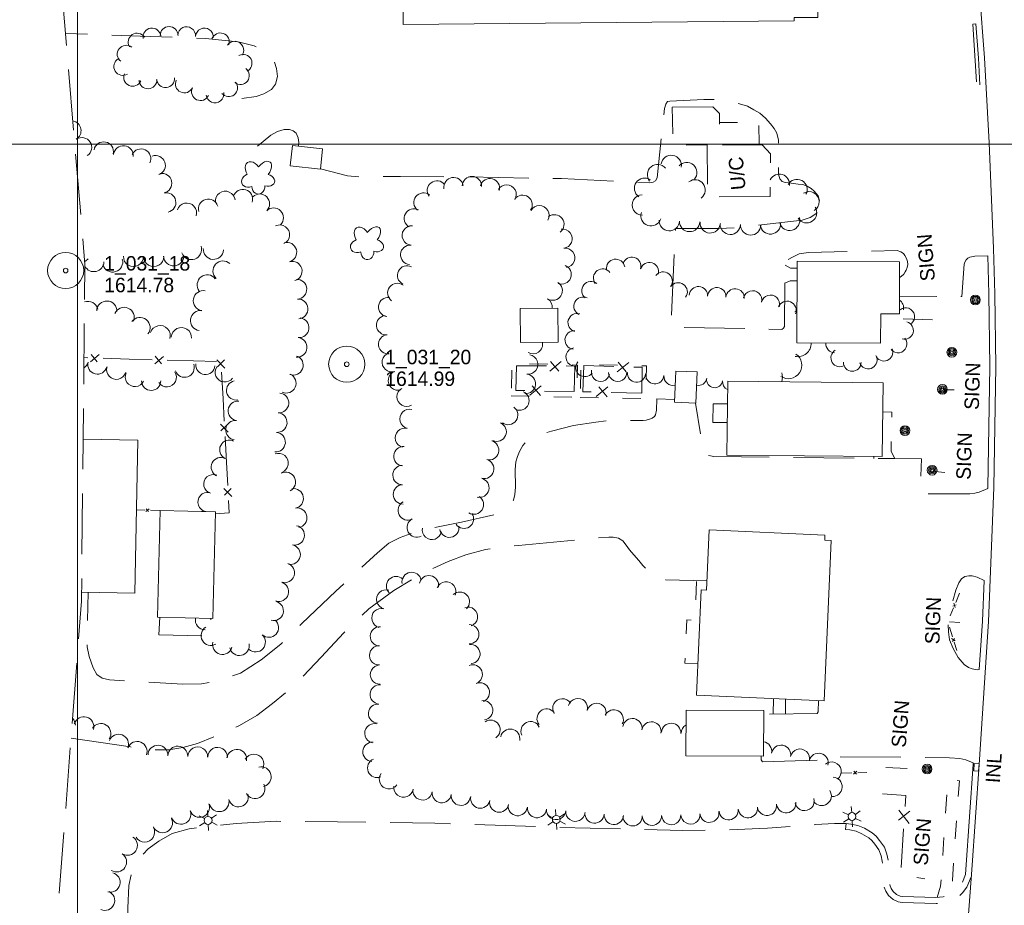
# Model space of a CAD drawing. Header units: feet. Extents: x 386549 to 388819, y 99500 to 101500.
# Tile 3 of 7: x 387476 to 387885, y 100184 to 100552. Entities that reach past the tile are written whole.
import ezdxf
from ezdxf.enums import TextEntityAlignment as Align

# ---------------------------------------------------------------- set-up
doc = ezdxf.new("R2010")
doc.units = ezdxf.units.FT
doc.header["$MEASUREMENT"] = 0
doc.linetypes.add('DGN Style 3', pattern=[35.23527, 25.16805, -10.06722])
doc.linetypes.add('DGN Style 5', pattern=[17.617635, 7.550415, -10.06722])
for name, color, linetype, lineweight in [('E_BLD_Name', 221, 'Continuous', 0), ('E_DWY', 73, 'DGN Style 3', 0), ('E_LAND_Vegetation', 21, 'Continuous', 0), ('E_MAP_GridLines', 251, 'Continuous', 0), ('E_MAP_Limits', 21, 'DGN Style 3', 0), ('E_MAP_PassPoints', 40, 'Continuous', 0), ('E_MISCPROP', 40, 'Continuous', 0), ('E_MISCPROP_HvyDash', 54, 'DGN Style 3', 13), ('E_MISCPROP_HvyLine', 54, 'Continuous', 13), ('E_MISCPROP_Railing', 40, 'Continuous', 0), ('E_PATH_Sidewalk', 73, 'DGN Style 5', 0), ('E_RDWY', 40, 'Continuous', 13)]:
    doc.layers.add(name, color=color, linetype=linetype, lineweight=lineweight)
doc.styles.add('Style-IGR_FONT_0', font='IGR_FONT_0.shx')

# ---------------------------------------------------------------- blocks, each defined once
blk = doc.blocks.new('PP')
at = {"layer": 'E_MAP_PassPoints', "color": 40, "linetype": 'Continuous', "lineweight": 0}
for radius in [7.5, 0.96]:
    blk.add_circle((0, 0), radius, dxfattribs=at)
blk = doc.blocks.new('UCB')
at = {"layer": 'E_BLD_Name', "style": 'Style-IGR_FONT_0'}
blk.add_text('U/C', height=6, rotation=359.9999, dxfattribs=at).set_placement((-7.94, 0), align=Align.MIDDLE_LEFT)
blk = doc.blocks.new('INLT')
at = {"layer": 'E_MISCPROP_Railing', "color": 40, "linetype": 'Continuous', "lineweight": 0, "flags": 128}
blk.add_lwpolyline([(3, -2), (3, 0), (0, 0), (0, -2), (3, -2)], dxfattribs=at)
blk = doc.blocks.new('INL_5')
at = {"layer": 'E_MISCPROP_Railing', "color": 40, "linetype": 'Continuous', "lineweight": 0, "style": 'Style-IGR_FONT_0'}
blk.add_text('INL', height=6, rotation=360, dxfattribs=at).set_placement((-5.79, -2.75))
blk = doc.blocks.new('POLE')
at = {"layer": 'E_MISCPROP', "color": 20, "linetype": 'Continuous', "lineweight": 0}
for radius in [2.02, 1.51, 1.01, 0.504]:
    blk.add_circle((0.03, -0.09), radius, dxfattribs=at)
blk = doc.blocks.new('LTP')
at = {"layer": 'E_MISCPROP', "color": 20, "linetype": 'Continuous', "lineweight": 0}
for p, q in [((-1.61, 0.09), (-4.22, 0.17)), ((-0.78, 1.46), (-1.98, 3.76)), ((0.86, 1.37), (2.22, 3.6)), ((1.66, 0), (4.18, -0.06)), ((-0.86, -1.4), (-2.22, -3.59)), ((0.78, -1.44), (2.02, -3.62))]:
    blk.add_line(p, q, dxfattribs=at)
blk.add_arc((0.02, 0.01), 1.64, 0, 360, dxfattribs=at)
blk = doc.blocks.new('SIGN')
at = {"layer": 'E_MISCPROP', "color": 20, "linetype": 'Continuous', "lineweight": 0, "style": 'Style-IGR_FONT_0'}
blk.add_text('SIGN', height=6, rotation=360, dxfattribs=at).set_placement((0, 0), align=Align.MIDDLE_LEFT)
blk = doc.blocks.new('SIGN_1')
at = {"layer": 'E_MISCPROP', "color": 20, "linetype": 'Continuous', "lineweight": 0, "style": 'Style-IGR_FONT_0'}
blk.add_text('SIGN', height=6, rotation=0, dxfattribs=at).set_placement((0, 0), align=Align.MIDDLE_LEFT)
blk = doc.blocks.new('SIGN_2')
at = {"layer": 'E_MISCPROP', "color": 20, "linetype": 'Continuous', "lineweight": 0, "style": 'Style-IGR_FONT_0'}
blk.add_text('SIGN', height=6, rotation=0, dxfattribs=at).set_placement((0, 0), align=Align.MIDDLE_LEFT)
blk = doc.blocks.new('TREE')
at = {"layer": 'E_LAND_Vegetation', "color": 93, "linetype": 'Continuous', "lineweight": 0}
for centre, major_axis, ratio in [((-1.07, 3.38), (0.91, -3.32), 0.782863), ((2.88, 1.66), (-3.52, -1.95), 0.691916), ((-3.74, -0.07), (3.29, -0.08), 0.832022), ((-1.48, -3.66), (1.2, 3.24), 0.716896), ((2.54, -2.64), (-3.34, 3.06), 0.560249)]:
    blk.add_ellipse(centre, major_axis=major_axis, ratio=ratio, start_param=1.570796, end_param=4.712389, dxfattribs=at)

msp = doc.modelspace()

# ---------------------------------------------------------------- linework, layer by layer
at = {"layer": 'E_DWY', "color": 51, "linetype": 'DGN Style 3', "lineweight": 0, "flags": 128}
for points in [[(387872.94, 100549.85), (387871.69, 100549.69), (387873.28, 100524.54), (387874.6, 100524.61)], [(387568.21, 100518.87), (387574.16, 100519.71), (387577.39, 100520.82), (387580.54, 100522.66), (387582.23, 100524.8), (387583, 100528.02), (387582.68, 100531.32), (387581.57, 100534.46), (387579.65, 100536.71), (387576.92, 100538.88), (387573.32, 100540.78), (387566.68, 100542.4), (387553.23, 100543.72), (387526.02, 100544.81), (387495.07, 100545.86)], [(387807.98, 100476.43), (387807.51, 100478.54), (387805.88, 100480.37), (387804.59, 100481.54), (387802.94, 100482.51), (387801.11, 100483.14), (387799.25, 100483.39), (387796.26, 100483.8), (387793.76, 100484.05), (387792.55, 100484.41), (387791.57, 100485.61), (387791.06, 100487.55), (387791.16, 100498.31), (387791.01, 100501.57), (387790.3, 100504.51), (387789.2, 100506.5), (387787.67, 100508.4), (387785.62, 100510.73), (387783.28, 100512.81), (387780.77, 100514.24), (387778.11, 100515.65), (387774.85, 100516.68), (387771.31, 100517.74), (387768.24, 100518.31), (387764.19, 100518.51), (387760, 100518.49), (387745.95, 100517.73), (387744.99, 100517.59), (387744.28, 100516.55), (387743.76, 100514.68), (387740.6, 100485.95), (387739.96, 100484.76), (387738.95, 100484.12), (387737.31, 100483.86), (387700.92, 100485.67), (387659.47, 100486.36), (387634.18, 100486.55), (387622.57, 100486.46), (387618.08, 100486.32), (387612.09, 100486.76), (387600.91, 100489.69)], [(387574.7, 100499.05), (387580.28, 100503.72), (387583.11, 100505.25), (387585.82, 100506.05), (387587.99, 100505.99), (387589.57, 100505.42), (387590.75, 100504.45), (387591.65, 100502.56), (387591.92, 100500.6), (387591.75, 100499.09)], [(387841.28, 100444.66), (387841.89, 100444.97), (387843.03, 100445.94), (387843.58, 100446.9), (387843.99, 100447.64), (387844.47, 100448.81), (387844.69, 100449.96), (387844.61, 100451.3), (387844.18, 100452.44), (387843.52, 100453.72), (387842.85, 100454.57), (387841.82, 100455.22), (387840.21, 100455.77), (387803.52, 100455.05), (387799.61, 100454.41), (387796.83, 100453.12), (387794.99, 100452.14), (387794.09, 100450.93), (387793.68, 100449.54), (387793.57, 100424.28), (387793.1, 100423.59), (387792.34, 100423.09), (387747.17, 100424.03), (387746.44, 100424.39), (387746.34, 100424.87), (387748.3, 100464.98), (387766.2, 100464.92), (387774.76, 100465.36), (387800.79, 100468.44), (387804.19, 100469.46), (387806.45, 100471.08), (387807.56, 100472.9), (387808.04, 100474.72), (387807.98, 100476.43)], [(387877.85, 100453.59), (387872.46, 100453.43), (387870.4, 100453.07), (387869.58, 100452.61), (387868.94, 100452.01), (387868.39, 100450.99), (387868.1, 100450.11), (387867.07, 100436.68), (387841.24, 100436.84)], [(387747.88, 100394.05), (387740.54, 100394.22), (387740.39, 100389.51), (387740.01, 100387.66), (387739.53, 100386.95), (387738.65, 100386.31), (387737.54, 100385.82), (387736.15, 100385.41), (387734.84, 100385.23), (387724.01, 100385.35), (387719.95, 100385.13), (387715.25, 100384.62), (387705.95, 100383.24), (387696.73, 100380.92), (387691.91, 100379.41), (387688.9, 100378.02), (387686.44, 100376.57), (387684.83, 100374.93), (387683.47, 100372.48), (387682.62, 100370.36), (387682.01, 100368.15), (387681.76, 100364.98), (387681.8, 100357.59), (387681.6, 100354.53), (387680.99, 100352.21), (387680.2, 100350.7), (387679.09, 100349.6), (387677.4, 100348.23), (387675.09, 100347.01), (387672.9, 100346.19), (387659.4, 100343.08), (387644.78, 100340.19), (387638.61, 100338.39), (387634.02, 100336.68), (387629.23, 100334.35), (387624.63, 100330.43), (387607.34, 100314.54), (387593.23, 100301.05), (387584.44, 100292.54), (387576.29, 100286.02), (387567.77, 100280.51), (387559.76, 100277.7), (387551.48, 100275.97), (387543.76, 100275.95), (387523.9, 100277.03), (387513.35, 100277.62), (387510.24, 100278.43), (387508.11, 100279.94), (387506.53, 100282.66), (387504.91, 100287.41), (387504.03, 100291.41), (387503.93, 100295.38), (387504.49, 100313.99)], [(387877.92, 100357.08), (387874.26, 100355.57), (387872.53, 100355.13), (387870.47, 100354.83), (387851.04, 100354.79), (387850.25, 100355.04), (387850, 100355.9), (387850.36, 100369.4), (387839.27, 100369.45), (387764.13, 100370.32), (387762.73, 100370.57), (387761.88, 100370.76), (387761.05, 100371.35), (387760.27, 100372.65), (387759.49, 100374.4), (387756.59, 100392.51)], [(387497.36, 100253.49), (387522.08, 100249.82), (387532.41, 100248.65), (387537.98, 100248.69), (387543.74, 100249.63), (387549.81, 100251.31), (387557.52, 100254.37), (387567.31, 100258.73), (387574.42, 100262.83), (387581.01, 100267.82), (387590.51, 100275.79), (387601.19, 100287.07), (387610.64, 100297.25), (387620.96, 100307.12), (387631.38, 100314.69), (387641.75, 100321.09), (387653.89, 100326.83), (387661.25, 100329.52), (387669.43, 100331.74), (387683.11, 100333.49), (387707.23, 100335.79), (387720.53, 100336.9), (387722.41, 100336.91), (387724.61, 100336.4), (387726.37, 100335.3), (387727.75, 100333.56), (387729.15, 100331.6), (387730.95, 100329.51), (387733, 100327.16), (387734.73, 100325.18), (387736.41, 100323.24), (387738.07, 100321.41), (387739.79, 100320.14), (387741.27, 100319.68), (387744.3, 100319.14), (387761.33, 100318.79)], [(387874.38, 100281.96), (387873.59, 100281.78), (387871.45, 100282.19), (387869.9, 100282.81), (387868.08, 100284.02), (387865.54, 100286.92), (387863.52, 100290.7), (387862.02, 100294.31), (387861.59, 100297.58), (387861.51, 100300.77), (387861.97, 100304.62), (387863.13, 100309.76), (387864.57, 100314.92), (387865.83, 100317.91), (387866.99, 100319.62), (387868.39, 100320.58), (387869.96, 100320.9), (387871.4, 100320.87), (387873.5, 100320.24), (387876.4, 100318.92)], [(387807.66, 100269.08), (387807.54, 100264.43), (387807.05, 100263.78), (387784.89, 100263.44)], [(387783.76, 100245.96), (387783.83, 100244.56), (387784.36, 100243.62), (387807.75, 100244.36), (387809.17, 100245), (387810.09, 100245.86), (387862.06, 100245.36), (387866.34, 100245.06), (387868.82, 100244.52), (387871.8, 100243.28)], [(387481.64, 100046.3), (387487.47, 100048.04), (387492.64, 100050.21), (387496.36, 100052.3), (387499.72, 100055.17), (387503.14, 100059.56), (387505.56, 100063.93), (387509.65, 100074.27), (387513.76, 100085.99), (387517.39, 100097.37), (387518.81, 100104.48), (387520, 100114.9), (387520.91, 100132.64), (387521.32, 100159.54), (387520.97, 100182.89), (387521.38, 100192.3), (387522.48, 100197.48), (387525.62, 100203.38), (387529.43, 100207.59), (387533.77, 100210.76), (387539.35, 100213.91), (387546.43, 100215.82), (387554.1, 100216.85), (387565.96, 100218.12), (387582.51, 100218.98), (387608.02, 100218.74), (387648.36, 100218.24), (387697.18, 100216.52), (387751.33, 100215.23), (387768.23, 100215.33), (387786.45, 100216.2), (387806.43, 100217.6), (387814.23, 100218.05), (387819.08, 100218.07)], [(387819.08, 100218.07), (387818.83, 100215.58), (387820.66, 100215.4), (387823.2, 100214.84), (387825.56, 100213.85), (387828.46, 100212.18), (387829.81, 100211.03), (387831.01, 100209.53), (387832.73, 100207.13), (387833.62, 100204.66), (387834.1, 100202.5), (387834.42, 100199.94), (387834.66, 100197.51), (387834.54, 100194.61), (387834.72, 100192.17), (387835.53, 100189.98), (387836.7, 100188.17), (387838.62, 100186.53), (387840.69, 100185.59), (387842.29, 100185.24), (387856.46, 100184.89), (387859.76, 100185.16), (387862.82, 100185.87), (387865.19, 100187.14), (387867.44, 100189.27), (387869.21, 100191.72), (387870.94, 100195.93)], [(387819.08, 100218.07), (387821.06, 100217.87), (387823.95, 100217.23), (387826.68, 100216.1), (387829.91, 100214.23), (387831.61, 100212.78), (387833, 100211.04), (387834.96, 100208.31), (387836.02, 100205.36), (387836.56, 100202.93), (387836.91, 100200.21), (387837.16, 100197.58), (387837.05, 100194.65), (387837.19, 100192.7), (387837.78, 100191.1), (387838.6, 100189.83), (387839.98, 100188.66), (387841.48, 100187.97), (387842.59, 100187.73), (387856.39, 100187.4), (387859.37, 100187.64), (387861.93, 100188.23), (387863.71, 100189.19), (387865.55, 100190.93), (387867.01, 100192.94), (387868.63, 100196.88)]]:
    msp.add_lwpolyline(points, dxfattribs=at)
at = {"layer": 'E_LAND_Vegetation', "color": 93, "linetype": 'Continuous', "lineweight": 0}
for centre, radius, start, end in [((387530.95, 100544.38), 3.71, 8.4245, 188.4245), ((387538.08, 100545.02), 3.71, 0.6225, 180.6225), ((387545.33, 100544.93), 3.71, 355.6273, 175.6273), ((387552.72, 100544.36), 3.71, 355.6273, 175.6273), ((387524.78, 100542.27), 3.71, 32.7605, 212.7605), ((387559.34, 100542.37), 3.71, 340.2662, 160.2662), ((387520.26, 100537.25), 3.71, 52.198, 232.198), ((387565.33, 100538.91), 3.71, 325.6579, 145.6579), ((387568.78, 100533.49), 3.71, 297.2645, 117.2645), ((387518.86, 100532.19), 3.71, 121.3307, 301.3307), ((387522.93, 100527.69), 3.71, 156.4147, 336.4147), ((387536.59, 100527.12), 3.71, 185.468, 5.468), ((387567.66, 100528.38), 3.71, 231.4722, 51.4722), ((387529.3, 100526.63), 3.71, 182.2798, 2.2798), ((387544.4, 100524.93), 3.71, 154.5861, 334.5861), ((387551.09, 100521.74), 3.71, 154.5861, 334.5861), ((387562.81, 100523.35), 3.71, 218.8288, 38.8288), ((387557.14, 100520.81), 3.71, 187.7548, 7.7548), ((387497.45, 100505.53), 4.08, 300.8717, 80.3856), ((387501.87, 100498.59), 4.08, 303.1104, 123.1104), ((387510.91, 100496.81), 4.08, 348.4443, 168.4443), ((387519.08, 100495.23), 4.08, 353.6991, 173.6991), ((387526.43, 100493.88), 4.08, 334.954, 154.954), ((387532.44, 100491.13), 4.08, 289.9582, 109.9582), ((387746.49, 100491.08), 4.23, 350.523, 170.523), ((387740.82, 100487.29), 4.23, 39.1554, 219.1554), ((387752.92, 100488.13), 4.23, 319.1316, 139.1316), ((387535.12, 100483.71), 4.08, 281.9067, 101.9067), ((387663.74, 100482.56), 4.01, 358.2272, 178.2272), ((387791.39, 100483.27), 4.23, 352.538, 153.2393), ((387649.22, 100480.73), 4.01, 36.8887, 216.8887), ((387656.13, 100482.12), 4.01, 9.3288, 189.3288), ((387671.25, 100481.67), 4.01, 345.396, 165.396), ((387678.19, 100479.03), 4.01, 329.269, 149.269), ((387735.42, 100481.62), 4.23, 55.149, 235.149), ((387756.41, 100480.97), 4.23, 307.062, 127.062), ((387798.7, 100481.13), 4.23, 331.7737, 151.7737), ((387536.8, 100475.73), 4.08, 281.9067, 101.9067), ((387561.37, 100476.34), 4.08, 6.3854, 186.3854), ((387568.69, 100477.13), 4.08, 342.7677, 162.7677), ((387575.69, 100475.18), 4.08, 314.8942, 134.8942), ((387643.67, 100475.71), 4.01, 51.5873, 231.5873), ((387684.82, 100474.77), 4.01, 325.2298, 145.2298), ((387734.49, 100474.73), 4.23, 90.6994, 270.6994), ((387803.67, 100476.01), 4.23, 301.4369, 121.4369), ((387545.39, 100471.41), 4.08, 342.3914, 162.3914), ((387554.32, 100473.1), 4.08, 16.1523, 196.1523), ((387691.77, 100470.43), 4.01, 330.2433, 150.2433), ((387581.45, 100469.4), 4.08, 314.8942, 134.8942), ((387639.68, 100469.15), 4.01, 61.4439, 241.4439), ((387698, 100466.68), 4.01, 307.1694, 127.1694), ((387738.14, 100470.25), 4.23, 161.2897, 341.2897), ((387802.7, 100471.5), 4.23, 213.1669, 33.1669), ((387584.01, 100462.35), 4.08, 295.1221, 115.1221), ((387638.8, 100462.05), 4.01, 85.6324, 265.6324), ((387745.71, 100468.21), 4.23, 177.6647, 357.6647), ((387754.16, 100467.86), 4.23, 177.6647, 357.6647), ((387762.66, 100467.28), 4.23, 175.9982, 355.9982), ((387771.02, 100466.69), 4.23, 178.3431, 358.3431), ((387779.48, 100466.44), 4.23, 178.3431, 358.3431), ((387787.67, 100466.86), 4.23, 185.4594, 5.4594), ((387795.64, 100468.34), 4.23, 195.082, 15.082), ((387701.37, 100460.7), 4.01, 277.7888, 97.7888), ((387586.97, 100455.1), 4.08, 285.7659, 105.7659), ((387638.15, 100454.03), 4.01, 85.2274, 265.2274), ((387539.99, 100453.62), 4.2, 182.3392, 2.3392), ((387547.37, 100456.21), 4.2, 199.2962, 19.2962), ((387556.46, 100456.33), 4.2, 175.8436, 355.8436), ((387702.45, 100452.75), 4.01, 277.7888, 97.7888), ((387501.4, 100455.19), 4.2, 292.8114, 317.9742), ((387506.84, 100451.23), 4.2, 208.2564, 358.7496), ((387514.62, 100451.06), 4.2, 196.7723, 16.7723), ((387523.28, 100453.39), 4.2, 179.4999, 359.4999), ((387531.68, 100453.32), 4.2, 179.4999, 359.4999), ((387560.46, 100447.29), 4.2, 46.9621, 226.9621), ((387589.18, 100447.25), 4.08, 285.7659, 105.7659), ((387723.41, 100448.42), 3.81, 8.8323, 188.8323), ((387730.14, 100449.29), 3.81, 343.1775, 163.1775), ((387737.44, 100447.09), 3.81, 343.1775, 163.1775), ((387553.92, 100441.55), 4.2, 37.7412, 217.7412), ((387636.84, 100445.49), 4.01, 63.3372, 243.3372), ((387701.01, 100445.9), 4.01, 248.1197, 68.1197), ((387718.01, 100444.41), 3.81, 36.8912, 216.8912), ((387743.15, 100443.13), 3.81, 322.9564, 142.9564), ((387591.13, 100439.75), 4.08, 273.3989, 93.3989), ((387632.8, 100438.22), 4.01, 53.8332, 233.8332), ((387697.29, 100439.16), 4.01, 238.6843, 58.6843), ((387713.21, 100439.14), 3.81, 51.4062, 231.4062), ((387749.38, 100438.66), 3.81, 324.4925, 144.4925), ((387552.31, 100434.96), 4.2, 79.3709, 259.3709), ((387757.8, 100437.06), 3.81, 356.7195, 176.7195), ((387765.42, 100436.63), 3.81, 356.7195, 176.7195), ((387773.01, 100436.15), 3.81, 356.3453, 176.3453), ((387780.26, 100435.33), 3.81, 346.3452, 166.3452), ((387504.4, 100430.53), 4.2, 13.8585, 109.6821), ((387512.23, 100430.64), 4.2, 358.3424, 178.3424), ((387591.61, 100431.6), 4.08, 273.3989, 93.3989), ((387629, 100432.38), 4.01, 82.8262, 262.8262), ((387693.12, 100432.31), 4.01, 354.2948, 58.6843), ((387709.88, 100432.71), 3.81, 63.4564, 243.4564), ((387787.67, 100433.53), 3.81, 346.3452, 166.3452), ((387794.56, 100430.98), 3.81, 337.9102, 157.9102), ((387839.25, 100432.12), 3.69, 346.605, 57.505), ((387519.42, 100428.05), 4.2, 337.7798, 157.7798), ((387551.15, 100426.73), 4.2, 82.1704, 262.1704), ((387707.44, 100425.86), 3.81, 73.8455, 253.8455), ((387800.61, 100427.74), 3.81, 119.8766, 136.6479), ((387843.85, 100428.38), 3.69, 309.1595, 129.1595), ((387525.98, 100423.82), 4.2, 322.104, 142.104), ((387592.03, 100423.76), 4.08, 264.2737, 84.2737), ((387628.15, 100424.85), 4.01, 96.0852, 276.0852), ((387843.32, 100422.7), 3.69, 254.0112, 74.0112), ((387534.37, 100420.49), 4.2, 342.6791, 162.6791), ((387543.18, 100419.66), 4.2, 356.4884, 176.4884), ((387706.19, 100418.7), 3.81, 84.5806, 264.5806), ((387591.22, 100415.64), 4.08, 264.2737, 84.2737), ((387629.01, 100416.87), 4.01, 96.0852, 276.0852), ((387689.1, 100416.94), 4.01, 240.0986, 11.1099), ((387799.02, 100417.34), 5.59, 258.6931, 1.1293), ((387814.39, 100417.05), 3.69, 174.2526, 267.5251), ((387840.62, 100417.05), 3.69, 219.6814, 39.6814), ((387630.5, 100409.44), 4.01, 108.5556, 288.5556), ((387706.58, 100411.61), 3.81, 99.3604, 279.3604), ((387816.49, 100411.28), 3.69, 120.6581, 300.6581), ((387834.79, 100413.65), 3.69, 201.4112, 21.4112), ((387500.53, 100410.4), 4.01, 302.6776, 346.4369), ((387508.32, 100408.52), 4.01, 166.4369, 346.4369), ((387553.09, 100408.38), 4.01, 173.9473, 353.9473), ((387589.66, 100408.22), 4.08, 248.9001, 68.9001), ((387687.15, 100408.54), 4.01, 261.4226, 81.4226), ((387710.69, 100407.3), 3.81, 142.104, 322.104), ((387795.11, 100408.22), 5.59, 235.6579, 55.6579), ((387821.64, 100409.41), 3.69, 179.4607, 359.4607), ((387828.26, 100410.41), 3.69, 199.0884, 19.0884), ((387516.15, 100406.36), 4.01, 162.9171, 342.9171), ((387523.87, 100403.36), 4.01, 154.3294, 334.3294), ((387537.1, 100403.24), 4.01, 213.9035, 33.9035), ((387544.51, 100407.22), 4.01, 200.046, 20.046), ((387561.23, 100405.24), 4.01, 142.6966, 322.6966), ((387633.05, 100401.84), 4.01, 108.5556, 288.5556), ((387717.15, 100405.28), 3.81, 166.6608, 346.6608), ((387724.27, 100405.28), 3.81, 181.8336, 1.8336), ((387732.08, 100404.93), 3.81, 175.097, 355.097), ((387787.09, 100403.23), 5.59, 340.3312, 19.4966), ((387530.63, 100401.76), 4.01, 180.6978, 0.6978), ((387565.9, 100397.76), 4.01, 100.9059, 280.9059), ((387586.7, 100400.74), 4.08, 245.5839, 65.5839), ((387686.2, 100400.51), 4.01, 263.2441, 83.2441), ((387739.68, 100404.28), 3.81, 175.097, 355.097), ((387747.28, 100403.63), 3.81, 175.097, 282.6068), ((387757.89, 100403.21), 3.35, 255.4308, 351.7263), ((387764.52, 100402.25), 3.35, 171.7263, 351.7263), ((387771.14, 100401.28), 3.35, 171.7263, 248.3694), ((387583.65, 100392.55), 4.08, 265.1257, 85.1257), ((387636.67, 100395.11), 4.01, 119.9117, 299.9117), ((387683.48, 100393.53), 4.01, 247.4534, 67.4534), ((387566.55, 100389.27), 4.01, 82.9317, 262.9317), ((387582.95, 100384.43), 4.08, 265.1257, 85.1257), ((387637.89, 100385.93), 4.01, 75.9777, 255.9777), ((387678.83, 100387.54), 4.01, 234.6478, 54.6478), ((387565.57, 100381.32), 4.01, 82.9317, 262.9317), ((387674.04, 100380.62), 4.01, 246.8533, 66.8533), ((387582.26, 100376.29), 4.08, 265.1257, 85.1257), ((387635.95, 100378.14), 4.01, 75.9777, 255.9777), ((387563.08, 100373.17), 4.01, 64.0372, 244.0372), ((387670.94, 100372.94), 4.01, 255.1413, 75.1413), ((387635.29, 100370.45), 4.01, 85.2698, 265.2698), ((387559.55, 100365.96), 4.01, 63.6639, 243.6639), ((387583.45, 100367.59), 4.08, 289.6909, 109.691), ((387668.88, 100365.18), 4.01, 255.1413, 75.1413), ((387586.49, 100359.78), 4.08, 296.7638, 116.7638), ((387634.92, 100362.64), 4.01, 91.3798, 271.3798), ((387556.44, 100358.88), 4.01, 71.8324, 251.8324), ((387666.87, 100357.39), 4.01, 255.8112, 75.8112), ((387589.77, 100352.94), 4.08, 280.1606, 100.1606), ((387635.11, 100354.62), 4.01, 91.3798, 271.3798), ((387554.05, 100351.46), 4.01, 78.7017, 258.7017), ((387664.6, 100350.37), 4.01, 238.0109, 58.0109), ((387552.48, 100343.6), 4.01, 78.7017, 104.5348), ((387591.22, 100344.91), 4.08, 280.1606, 100.1606), ((387637.1, 100347.97), 4.01, 118.0825, 298.0825), ((387640.88, 100340.89), 4.01, 118.0825, 298.0825), ((387660.48, 100344.5), 4.01, 214.3188, 34.3188), ((387590.17, 100337.64), 4.08, 258.0779, 78.0779), ((387647.15, 100339.9), 4.01, 169.1274, 349.1274), ((387654.39, 100340.78), 4.01, 189.6254, 9.6254), ((387588.48, 100329.66), 4.08, 258.0779, 78.0779), ((387586.08, 100322.06), 4.08, 252.2639, 72.2639), ((387632.29, 100316.58), 4.01, 45.5641, 225.5641), ((387638.74, 100318.31), 4.01, 10.2335, 190.2335), ((387645.92, 100316.96), 4.01, 348.9252, 168.9252), ((387583.6, 100314.29), 4.08, 252.2639, 72.2639), ((387628.21, 100311.08), 4.01, 75.235, 255.235), ((387653.06, 100314.35), 4.01, 336.9257, 156.9257), ((387658.76, 100310.12), 4.01, 313.4318, 133.4318), ((387581.44, 100306.32), 4.08, 255.1044, 75.1044), ((387626.17, 100303.32), 4.01, 75.235, 255.235), ((387662.14, 100303.86), 4.01, 290.0857, 110.0857), ((387553.04, 100302.52), 4.08, 169.4616, 269.5154), ((387555.4, 100296.04), 4.08, 120.0555, 300.0555), ((387579.43, 100299.4), 4.08, 228.0705, 48.0705), ((387625.57, 100295.73), 4.01, 87.2531, 267.2531), ((387662.64, 100296.59), 4.01, 269.9364, 89.9364), ((387573.97, 100293.34), 4.08, 228.0705, 48.0705), ((387560.21, 100292.3), 4.08, 164.9076, 344.9076), ((387567.26, 100291.85), 4.08, 191.5542, 11.5542), ((387625.24, 100287.89), 4.01, 92.3838, 272.3838), ((387663.14, 100288.41), 4.01, 275.4643, 95.4643), ((387625.58, 100279.87), 4.01, 92.3838, 272.3838), ((387664.1, 100279.93), 4.01, 291.759, 111.759), ((387625.51, 100271.63), 4.01, 85.2742, 265.2742), ((387667.07, 100272.48), 4.01, 291.759, 111.759), ((387701.29, 100265.86), 4.01, 32.025, 212.025), ((387707.78, 100265.99), 4.01, 345.138, 165.138), ((387624.85, 100263.64), 4.01, 85.2742, 265.2742), ((387668.41, 100265.06), 4.01, 277.8509, 97.8509), ((387715.54, 100263.93), 4.01, 345.138, 165.138), ((387495.05, 100258.84), 4.12, 359.7521, 44.521), ((387502.68, 100258.27), 4.12, 343.8722, 163.8722), ((387694.77, 100261.62), 4.01, 39.1557, 219.1557), ((387722.62, 100261.24), 4.01, 332.8193, 152.8193), ((387730.37, 100257.65), 4.01, 349.8894, 169.8894), ((387509.76, 100255.44), 4.12, 327.6547, 147.6547), ((387623.28, 100255.51), 4.01, 77.0314, 257.0314), ((387671.48, 100256.97), 4.01, 303.2216, 123.2216), ((387688.12, 100256.39), 4.01, 25.2575, 205.2575), ((387738.27, 100256.25), 4.01, 349.8894, 169.8894), ((387746.47, 100255.66), 4.01, 356.1565, 176.1565), ((387754.57, 100255.42), 4.01, 119.3924, 178.62), ((387517.12, 100250.97), 4.12, 338.9002, 158.9002), ((387679.65, 100253.27), 4.01, 349.0052, 169.0052), ((387524.81, 100248), 4.12, 338.9002, 158.9002), ((387533.43, 100246.41), 4.12, 357.3317, 177.3317), ((387541.67, 100246.03), 4.12, 357.3317, 177.3317), ((387549.95, 100245.74), 4.12, 358.7535, 178.7535), ((387558.2, 100245.56), 4.12, 358.7535, 178.7535), ((387622.49, 100247.83), 4.01, 85.8436, 265.8436), ((387784.22, 100248.02), 4.01, 349.5939, 81.3072), ((387792.11, 100246.57), 4.01, 349.5939, 169.5939), ((387566.15, 100244.71), 4.12, 351.6149, 171.6149), ((387573.31, 100242.72), 4.12, 331.0243, 151.0243), ((387799.92, 100244.99), 4.01, 347.8504, 167.8504), ((387807.67, 100243.21), 4.01, 345.8933, 165.8933), ((387576.34, 100237.48), 4.12, 283.5877, 103.5877), ((387624.43, 100241.13), 4.01, 112.9338, 292.9338), ((387813.06, 100239.61), 4.01, 309.8952, 129.8953), ((387629.3, 100236.45), 4.01, 144.476, 324.476), ((387813.47, 100233.31), 4.01, 267.0364, 87.0364), ((387573.77, 100232.51), 4.12, 208.3579, 28.3579), ((387635.36, 100232.96), 4.01, 171.706, 351.706), ((387566.84, 100229.09), 4.12, 193.8274, 13.8274), ((387643.29, 100231.8), 4.01, 171.706, 351.706), ((387651.22, 100230.69), 4.01, 172.299, 352.299), ((387659.17, 100229.61), 4.01, 172.299, 352.299), ((387667.24, 100228.43), 4.01, 168.0458, 348.0458), ((387808.96, 100229.52), 4.01, 214.1722, 34.1722), ((387550.71, 100224.76), 4.12, 200.3971, 20.3971), ((387558.83, 100227.12), 4.12, 193.8274, 13.8274), ((387675.09, 100226.77), 4.01, 168.0458, 348.0458), ((387682.78, 100225.31), 4.01, 174.0442, 354.0442), ((387690.76, 100224.48), 4.01, 174.0442, 354.0442), ((387778.31, 100224.45), 4.01, 186.0799, 6.0799), ((387786.21, 100225.4), 4.01, 188.0648, 8.0648), ((387794.21, 100226.49), 4.01, 186.3728, 6.3728), ((387801.86, 100227.42), 4.01, 195.7662, 15.7662), ((387542.99, 100221.88), 4.12, 200.3971, 20.3971), ((387698.72, 100223.69), 4.01, 174.7513, 354.7513), ((387706.71, 100222.95), 4.01, 174.7513, 354.7513), ((387714.67, 100222.26), 4.01, 175.7083, 355.7083), ((387722.67, 100221.67), 4.01, 175.7083, 355.7083), ((387730.48, 100221.08), 4.01, 181.6866, 1.6865), ((387738.49, 100221.31), 4.01, 181.6866, 1.6865), ((387746.5, 100221.56), 4.01, 182.0587, 2.0587), ((387754.52, 100221.84), 4.01, 182.0587, 2.0587), ((387762.32, 100222.56), 4.01, 187.5328, 7.5328), ((387770.33, 100223.6), 4.01, 186.0799, 6.0799), ((387535.36, 100218.36), 4.12, 204.8623, 24.8623), ((387527.95, 100214.42), 4.12, 209.4955, 29.4955), ((387520.79, 100209.01), 4.12, 237.0288, 57.0288), ((387516.3, 100202.09), 4.12, 237.0288, 57.0288), ((387513.65, 100193.68), 4.12, 255.8096, 75.8096), ((387511.37, 100186.12), 4.12, 246.2138, 66.2138)]:
    msp.add_arc(centre, radius, start, end, dxfattribs=at)
at = {"layer": 'E_MAP_GridLines', "color": 161, "linetype": 'Continuous', "lineweight": 0}
for p, q in [((387500, 99500), (387500, 101500)), ((387000, 100500), (388500, 100500))]:
    msp.add_line(p, q, dxfattribs=at)
at = {"layer": 'E_MAP_Limits', "color": 73, "linetype": 'DGN Style 3', "lineweight": 0, "flags": 128}
msp.add_lwpolyline([(387476.49, 99978.43), (387501.68, 100310.38), (387503.14, 100449.94), (387465.04, 100902.88)], dxfattribs=at)
at = {"layer": 'E_MISCPROP', "color": 20, "linetype": 'Continuous', "lineweight": 0}
for p, q in [((387854.97, 100427.1), (387842.81, 100427.46)), ((387859.39, 100398.04), (387863.97, 100397.97)), ((387856.03, 100364.1), (387860.12, 100363.76)), ((387861.99, 100301.78), (387866.23, 100301.46)), ((387835.53, 100241.31), (387844.43, 100240.93)), ((387848.4, 100195.63), (387851.79, 100195.09))]:
    msp.add_line(p, q, dxfattribs=at)
at = {"layer": 'E_MISCPROP_HvyDash', "color": 241, "linetype": 'DGN Style 3', "lineweight": 13, "flags": 128}
msp.add_lwpolyline([(387746.89, 100515.35), (387763.77, 100515.47), (387766.52, 100512.65), (387766.51, 100499.51), (387784.22, 100499.6), (387787.65, 100495.96), (387787.58, 100478.24), (387761.5, 100478.06), (387761.48, 100499.64), (387747.31, 100499.5)], close=True, dxfattribs=at)
for points in [[(387769.77, 100384.51), (387763.7, 100384.47), (387763.84, 100392.15), (387769.85, 100392.15)], [(387534.28, 100303.62), (387533.84, 100296.32), (387555.1, 100295.87), (387555.39, 100303.11)]]:
    msp.add_lwpolyline(points, dxfattribs=at)
at = {"layer": 'E_MISCPROP_HvyLine', "color": 241, "linetype": 'Continuous', "lineweight": 13, "flags": 128}
for points in [[(387634.88, 100584.85), (387634.88, 100584.85), (387797.46, 100586.36), (387797.46, 100586.36), (387797.46, 100585.81), (387797.46, 100585.81), (387807.06, 100585.9), (387807.38, 100552.54), (387807.38, 100552.54), (387797.5, 100552.45), (387797.5, 100552.45), (387797.5, 100552.45), (387797.51, 100551.15), (387635.21, 100549.64), (387635.21, 100549.64), (387635.21, 100549.64)], [(387588.39, 100490.98), (387600.91, 100489.63), (387600.91, 100489.63), (387601.81, 100498.01), (387601.81, 100498.01), (387601.81, 100498.01), (387589.29, 100499.36), (387589.29, 100499.36)], [(387798.8, 100451.36), (387798.8, 100451.36), (387841.31, 100451.16), (387841.31, 100451.16), (387841.2, 100429.55), (387833.48, 100429.58), (387833.48, 100429.58), (387833.48, 100429.58), (387833.42, 100417.31), (387833.42, 100417.31), (387798.64, 100417.48), (387798.64, 100417.48)], [(387699.37, 100431.93), (387699.37, 100431.93), (387683.77, 100431.75), (387683.94, 100417.61), (387683.94, 100417.61), (387699.53, 100417.79), (387699.37, 100431.93)], [(387747.83, 100392.86), (387747.83, 100392.86), (387748.34, 100405.76), (387757.26, 100405.41), (387757.26, 100405.41), (387756.75, 100392.5), (387756.75, 100392.5), (387756.75, 100392.5)], [(387769.94, 100401.58), (387834.41, 100400.92), (387834.1, 100370.3), (387834.1, 100370.3), (387834.1, 100370.3), (387769.63, 100370.96), (387769.63, 100370.96)], [(387534.37, 100347.9), (387533.3, 100303.65), (387533.3, 100303.65), (387556.21, 100303.09), (387557.28, 100347.34), (387557.28, 100347.34), (387557.28, 100347.34)], [(387810, 100268.97), (387810, 100268.97), (387812.94, 100335.48), (387810.19, 100335.6), (387810.19, 100335.6), (387810.28, 100337.77), (387810.28, 100337.77), (387810.28, 100337.77), (387762.26, 100339.89), (387761.16, 100314.94), (387761.16, 100314.94), (387761.16, 100314.94), (387758.97, 100315.03), (387758.97, 100315.03), (387757.05, 100271.31), (387810, 100268.97)], [(387752.64, 100265.16), (387752.64, 100265.16), (387784.9, 100264.98), (387784.9, 100264.98), (387784.79, 100245.95), (387784.79, 100245.95), (387752.53, 100246.13), (387752.64, 100265.16)]]:
    msp.add_lwpolyline(points, close=True, dxfattribs=at)
msp.add_lwpolyline([(387501.72, 100314.04), (387523.85, 100313.63), (387523.85, 100313.63), (387523.85, 100313.63), (387525.04, 100377.13), (387525.04, 100377.13), (387502.38, 100377.56)], dxfattribs=at)
at = {"layer": 'E_MISCPROP_Railing', "color": 40, "linetype": 'Continuous', "lineweight": 0}
for p, q in [((387505.41, 100409.61), (387509.06, 100412.6)), ((387505.66, 100412.71), (387508.25, 100409.59)), ((387532.08, 100408.81), (387535.73, 100411.81)), ((387532.33, 100411.91), (387534.92, 100408.79)), ((387557.92, 100410.4), (387561.21, 100407.02)), ((387561.03, 100410.41), (387558.14, 100407.57)), ((387696.12, 100405.76), (387700.8, 100409.79)), ((387696.36, 100409.82), (387699.84, 100405.82)), ((387724.11, 100405.49), (387728.89, 100409.41)), ((387724.44, 100409.54), (387727.83, 100405.46)), ((387692.47, 100399.69), (387687.78, 100395.78)), ((387692.17, 100395.69), (387688.79, 100399.69)), ((387720.19, 100399.2), (387715.38, 100395.19)), ((387719.88, 100395.09), (387716.42, 100399.2)), ((387559.36, 100383.76), (387562.65, 100380.38)), ((387562.46, 100383.77), (387559.58, 100380.93)), ((387560.79, 100357.12), (387564.08, 100353.74)), ((387563.9, 100357.13), (387561.01, 100354.29)), ((387528.42, 100347.49), (387529.77, 100348.59)), ((387528.52, 100348.64), (387529.47, 100347.48)), ((387863.33, 100308.26), (387864.79, 100308.75)), ((387864.39, 100307.75), (387863.84, 100309.45)), ((387864.41, 100293.86), (387862.89, 100294.81)), ((387863.26, 100293.58), (387864.07, 100294.89)), ((387823.47, 100239.81), (387822.11, 100238.56)), ((387823.44, 100238.6), (387822.36, 100239.76)), ((387845.56, 100223.15), (387840.82, 100219.47)), ((387840.99, 100223.68), (387845.25, 100218.13))]:
    msp.add_line(p, q, dxfattribs=at)
at = {"layer": 'E_MISCPROP_Railing', "color": 40, "linetype": 'Continuous', "lineweight": 0, "flags": 128}
for points in [[(387502.74, 100411.36), (387504.35, 100411.31)], [(387510.65, 100411.12), (387521.49, 100410.8)], [(387521.49, 100410.8), (387531.02, 100410.51)], [(387537.32, 100410.32), (387548.15, 100410)], [(387548.15, 100410), (387557.68, 100409.72)], [(387559.86, 100405.31), (387560.45, 100394.48)], [(387685.71, 100397.68), (387681.96, 100397.76), (387682.21, 100408.02)], [(387682.21, 100408.02), (387694.68, 100407.95)], [(387702.92, 100407.9), (387706.47, 100407.88), (387706.18, 100397.25)], [(387713.25, 100397.14), (387709.74, 100397.22), (387710.23, 100408.09)], [(387710.23, 100408.09), (387722.72, 100407.71)], [(387730.97, 100407.47), (387734.48, 100407.36), (387734.27, 100396.66)], [(387706.18, 100397.25), (387693.86, 100397.51)], [(387734.27, 100396.66), (387721.62, 100396.95)], [(387560.45, 100394.48), (387560.96, 100384.96)], [(387561.3, 100378.67), (387561.88, 100367.84)], [(387561.88, 100367.84), (387562.4, 100358.32)], [(387562.74, 100352.03), (387563.01, 100346.96), (387557.26, 100346.59)], [(387524.5, 100348.25), (387528.03, 100348.12)], [(387530.36, 100348.04), (387534.37, 100347.9)], [(387864.58, 100309.81), (387866.19, 100313.6)], [(387862.23, 100304.28), (387863.65, 100307.61)], [(387863.23, 100295.57), (387862.02, 100299.51)], [(387864.99, 100289.81), (387863.93, 100293.27)], [(387821.46, 100239.11), (387817.21, 100238.99)], [(387827.66, 100239.27), (387823.93, 100239.17)], [(387834.25, 100230.44), (387843.84, 100229.68), (387843.55, 100225.17)], [(387842.97, 100215.85), (387841.97, 100199.81)]]:
    msp.add_lwpolyline(points, dxfattribs=at)
at = {"layer": 'E_PATH_Sidewalk', "color": 51, "linetype": 'DGN Style 5', "lineweight": 0, "flags": 128}
for points in [[(387766.52, 100508.93), (387782.86, 100508.97), (387782.94, 100499.6)], [(387798.79, 100448.47), (387795.95, 100448.48), (387793.72, 100449.69)], [(387798.77, 100443.22), (387795.87, 100443.24), (387793.65, 100442.21)], [(387839.31, 100369.45), (387837.79, 100372.39), (387838.04, 100388.75), (387834.29, 100388.84)], [(387830.58, 100369.55), (387830.61, 100370.34)], [(387757.63, 100284.46), (387752.16, 100284.61), (387752.98, 100302.55), (387756.33, 100302.44), (387757.03, 100318.88)], [(387788.92, 100269.9), (387788.87, 100263.5)], [(387793.96, 100269.68), (387793.86, 100263.58)], [(387856.86, 100187.43), (387858.31, 100192.02), (387861.28, 100236.09), (387866.1, 100235.83), (387863.23, 100194.52), (387864.18, 100189.63)]]:
    msp.add_lwpolyline(points, dxfattribs=at)
for points in [[(387680.11, 100395.57), (387707.23, 100394.88), (387707.58, 100408.29), (387680.46, 100408.99)], [(387708.72, 100394.89), (387735.95, 100394.36), (387736.22, 100407.98), (387708.98, 100408.52)]]:
    msp.add_lwpolyline(points, close=True, dxfattribs=at)
at = {"layer": 'E_RDWY', "color": 21, "linetype": 'Continuous', "lineweight": 13, "flags": 128}
for points in [[(387854.51, 99985.55), (387859.54, 100042.38), (387863.29, 100092.95), (387865.16, 100117.52), (387871.29, 100198.85), (387874.26, 100242.49), (387878.22, 100301.85), (387880.44, 100357.46), (387881.18, 100407.65), (387880.87, 100437.87), (387880.25, 100456.58), (387878.46, 100500.44), (387876.48, 100535.71), (387874.48, 100562.96), (387872.09, 100591.16), (387868.27, 100634.71), (387865.37, 100669.59), (387862.64, 100699.57), (387859.34, 100738.63), (387856.17, 100774.49), (387852.17, 100820.42), (387848.64, 100860.9), (387844.74, 100906.24), (387841.29, 100945.55)], [(387874.6, 100524.61), (387873.98, 100535.55), (387872.94, 100549.85)], [(387877.92, 100357.08), (387877.94, 100357.52), (387878.68, 100407.65), (387878.37, 100437.82), (387877.85, 100453.59)], [(387874.38, 100281.96), (387875.72, 100301.98), (387876.4, 100318.92)], [(387868.63, 100196.88), (387868.79, 100199.02), (387871.76, 100242.66), (387871.8, 100243.28)]]:
    msp.add_lwpolyline(points, dxfattribs=at)

# ---------------------------------------------------------------- block references
at = {"layer": 'E_BLD_Name', "xscale": 1.000001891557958, "yscale": 1.000001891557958, "zscale": 1.000001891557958, "rotation": 95.05850680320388}
msp.add_blockref('UCB', (387773.71, 100488.83), dxfattribs=at)
at = {"layer": 'E_LAND_Vegetation', "color": 93, "linetype": 'Continuous', "lineweight": 0, "xscale": 1.000002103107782, "yscale": 1.000002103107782, "zscale": 1.000002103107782, "rotation": 94.42266746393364}
for p in [(387574.74, 100486.22), (387619.98, 100459.06)]:
    msp.add_blockref('TREE', p, dxfattribs=at)
at = {"layer": 'E_MAP_PassPoints', "color": 40, "linetype": 'Continuous', "lineweight": 0}
for p in [(387495.14, 100447.5), (387611.79, 100408.62)]:
    msp.add_blockref('PP', p, dxfattribs=at)
at = {"layer": 'E_MISCPROP', "color": 20, "linetype": 'Continuous', "lineweight": 0}
for name, p, xscale, yscale, zscale, rotation in [('SIGN_2', (387853, 100443.1), 1.000002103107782, 1.000002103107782, 1.000002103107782, 94.42266746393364), ('POLE', (387872.65, 100435.25), 1.000001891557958, 1.000001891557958, 1.000001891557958, 95.05850680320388), ('POLE', (387862.89, 100413.55), 1.000001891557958, 1.000001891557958, 1.000001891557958, 95.05850680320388), ('SIGN_1', (387871.15, 100389.72), 1.000001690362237, 1.000001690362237, 1.000001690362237, 88.14645427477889), ('POLE', (387858.99, 100398.14), 1.000001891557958, 1.000001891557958, 1.000001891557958, 95.05850680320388), ('POLE', (387843.41, 100381.04), 1.000001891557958, 1.000001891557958, 1.000001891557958, 95.05850680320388), ('SIGN_1', (387867.75, 100360.72), 1.000001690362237, 1.000001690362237, 1.000001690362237, 88.14645427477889), ('POLE', (387854.71, 100364.62), 1.000001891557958, 1.000001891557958, 1.000001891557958, 95.05850680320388), ('SIGN_1', (387854.82, 100292.46), 1.000001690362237, 1.000001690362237, 1.000001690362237, 88.14645427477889), ('SIGN', (387840.83, 100249.66), 1.000000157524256, 1.000000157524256, 1.000000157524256, 85.5580563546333), ('POLE', (387852.63, 100240.62), 1.000001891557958, 1.000001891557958, 1.000001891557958, 95.05850680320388), ('LTP', (387821.55, 100220.95), 1.000001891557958, 1.000001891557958, 1.000001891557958, 95.05850680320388), ('LTP', (387554.27, 100219.35), 1.000001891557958, 1.000001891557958, 1.000001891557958, 95.05850680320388), ('LTP', (387698.8, 100219.74), 1.000001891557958, 1.000001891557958, 1.000001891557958, 95.05850680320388), ('SIGN', (387849.94, 100200.72), 1.000000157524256, 1.000000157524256, 1.000000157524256, 85.5580563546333)]:
    msp.add_blockref(name, p, dxfattribs=dict(at, xscale=xscale, yscale=yscale, zscale=zscale, rotation=rotation))
at = {"layer": 'E_MISCPROP_Railing', "color": 40, "linetype": 'Continuous', "lineweight": 0, "xscale": 0.9999990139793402, "yscale": 0.9999990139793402, "zscale": 0.9999990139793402}
for name, p, rotation in [('INL_5', (387880.54, 100240.67), 86.10591894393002), ('INLT', (387874.28, 100242.78), 266.10591894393)]:
    msp.add_blockref(name, p, dxfattribs=dict(at, rotation=rotation))

# ---------------------------------------------------------------- texts
at = {"layer": 'E_MAP_PassPoints', "color": 40, "linetype": 'Continuous', "lineweight": 0, "style": 'Style-IGR_FONT_0'}
for s, p in [('1_031_18', (387511.14, 100447.5)), ('1614.78', (387511.14, 100438.5)), ('1_031_20', (387627.79, 100408.62)), ('1614.99', (387627.79, 100399.62))]:
    msp.add_text(s, height=6, dxfattribs=at).set_placement(p)

doc.saveas('drawing.dxf')
